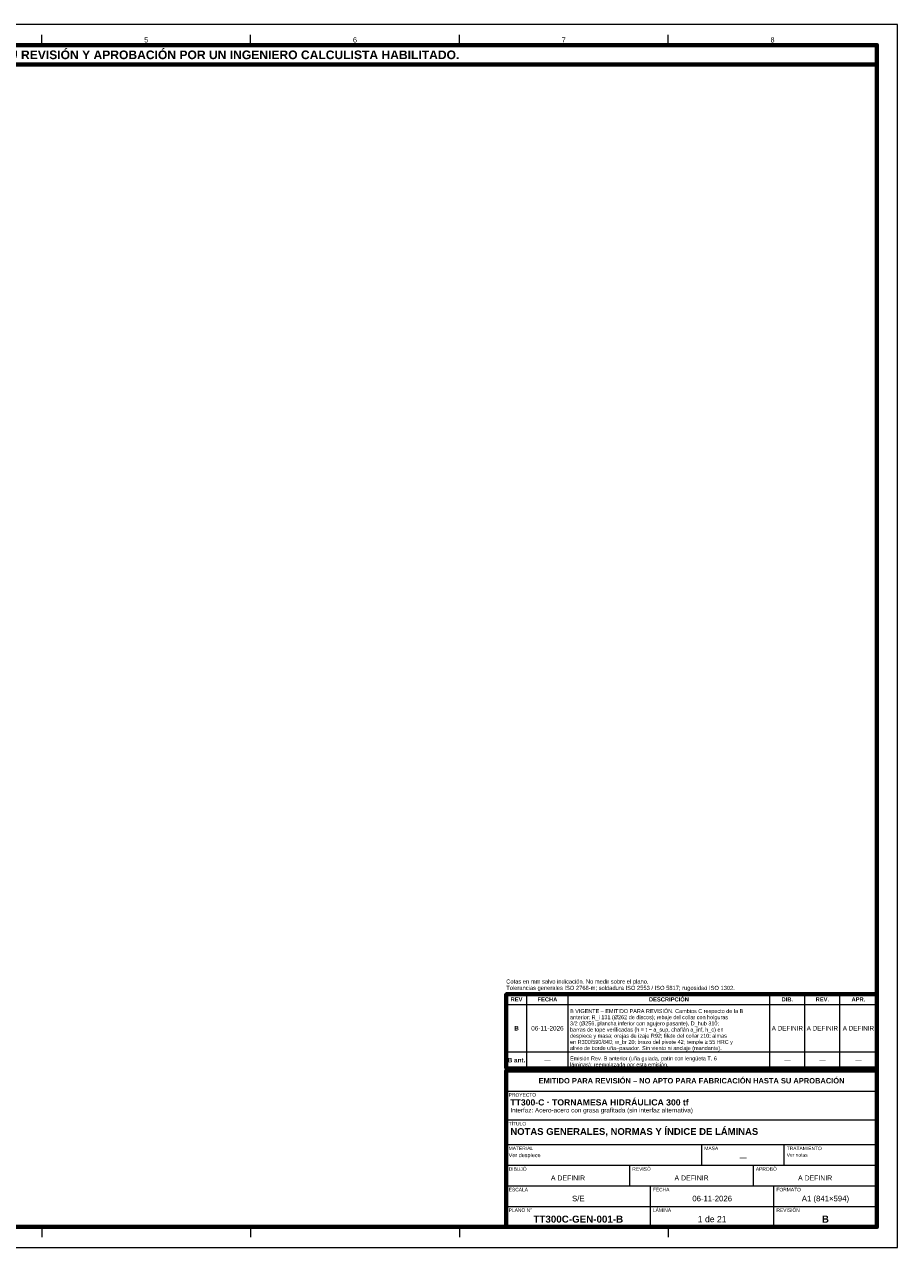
# Model space of a CAD drawing. Header units: millimetres. Extents: x 0 to 841, y 0 to 594.
# Tile 3 of 3: x 417 to 841, y 0 to 594. Entities that reach past the tile are written whole.
import ezdxf
from ezdxf.enums import TextEntityAlignment as Align

# ---------------------------------------------------------------- set-up
doc = ezdxf.new("R2010")
doc.units = ezdxf.units.MM
for name, color, linetype, lineweight in [('FINA', 7, 'CONTINUOUS', 18), ('MARCO', 7, 'CONTINUOUS', 70), ('TXT', 7, 'CONTINUOUS', 25)]:
    doc.layers.add(name, color=color, linetype=linetype, lineweight=lineweight)
doc.styles.add('STD', font='LiberationSans-Regular.ttf')
doc.styles.add('STDB', font='LiberationSans-Bold.ttf')

msp = doc.modelspace()

# ---------------------------------------------------------------- linework, layer by layer
at = {"layer": 'FINA'}
for p, q in [((425.5, 584), (425.5, 589)), ((526.875, 584), (526.875, 589)), ((628.25, 584), (628.25, 589)), ((729.625, 584), (729.625, 589)), ((661, 87), (661, 123)), ((681, 87), (681, 123)), ((779, 87), (779, 123)), ((796, 87), (796, 123)), ((813, 87), (813, 123)), ((651, 118), (831, 118)), ((651, 95), (831, 95)), ((651, 87), (831, 87)), ((651, 86), (831, 86)), ((651, 76), (831, 76)), ((651, 62), (831, 62)), ((651, 50), (831, 50)), ((746, 40), (746, 50)), ((786, 40), (786, 50)), ((651, 40), (831, 40)), ((711, 30), (711, 40)), ((771, 30), (771, 40)), ((651, 30), (831, 30)), ((721, 20), (721, 30)), ((781, 20), (781, 30)), ((651, 20), (831, 20)), ((721, 10), (721, 20)), ((781, 10), (781, 20)), ((425.5, 10), (425.5, 5)), ((526.875, 10), (526.875, 5)), ((628.25, 10), (628.25, 5)), ((729.625, 10), (729.625, 5))]:
    msp.add_line(p, q, dxfattribs=at)
msp.add_lwpolyline([(0, 0), (841, 0), (841, 594), (0, 594)], close=True, dxfattribs=at)
at = {"layer": 'MARCO'}
for points in [[(20, 10), (831, 10), (831, 584), (20, 584)], [(20, 574.5), (831, 574.5), (831, 584), (20, 584)], [(651, 87), (831, 87), (831, 123), (651, 123)], [(651, 10), (831, 10), (831, 86), (651, 86)]]:
    msp.add_lwpolyline(points, close=True, dxfattribs=at)

# ---------------------------------------------------------------- texts
at = {"layer": 'TXT'}
for s, height, style, p in [('ESTOS PLANOS NO SON VÁLIDOS PARA FABRICACIÓN HASTA SU REVISIÓN Y APROBACIÓN POR UN INGENIERO CALCULISTA HABILITADO.', 4.2, 'STDB', (425.5, 579.25)), ('5', 2.5, 'STD', (476.188, 586.5)), ('6', 2.5, 'STD', (577.562, 586.5)), ('7', 2.5, 'STD', (678.938, 586.5)), ('8', 2.5, 'STD', (780.312, 586.5)), ('REV', 2, 'STDB', (656, 120.5)), ('FECHA', 2, 'STDB', (671, 120.5)), ('DESCRIPCIÓN', 2, 'STDB', (730, 120.5)), ('DIB.', 2, 'STDB', (787.5, 120.5)), ('REV.', 2, 'STDB', (804.5, 120.5)), ('APR.', 2, 'STDB', (822, 120.5)), ('B', 2.2, 'STDB', (656, 106.5)), ('06-11-2026', 2.2, 'STD', (671, 106.5)), ('A DEFINIR', 2.2, 'STD', (787.5, 106.5)), ('A DEFINIR', 2.2, 'STD', (804.5, 106.5)), ('A DEFINIR', 2.2, 'STD', (822, 106.5)), ('B ant.', 2.2, 'STDB', (656, 91)), ('—', 2.2, 'STD', (671, 91)), ('—', 2.2, 'STD', (787.5, 91)), ('—', 2.2, 'STD', (804.5, 91)), ('—', 2.2, 'STD', (822, 91)), ('EMITIDO PARA REVISIÓN – NO APTO PARA FABRICACIÓN HASTA SU APROBACIÓN', 2.6, 'STDB', (741, 81)), ('—', 2.4, 'STD', (766, 43.8)), ('A DEFINIR', 2.4, 'STD', (681, 33.8)), ('A DEFINIR', 2.4, 'STD', (741, 33.8)), ('A DEFINIR', 2.4, 'STD', (801, 33.8)), ('S/E', 2.7, 'STD', (686, 23.8)), ('06-11-2026', 2.7, 'STD', (751, 23.8)), ('A1 (841×594)', 2.7, 'STD', (806, 23.8)), ('TT300C-GEN-001-B', 3.4, 'STDB', (686, 13.8)), ('1 de 21', 3, 'STD', (751, 13.8)), ('B', 3.4, 'STDB', (806, 13.8))]:
    msp.add_text(s, height=height, dxfattribs=dict(at, style=style)).set_placement(p, align=Align.MIDDLE_CENTER)
at = {"layer": 'TXT', "style": 'STD'}
for s, p in [('Tolerancias generales ISO 2768-m; soldadura ISO 2553 / ISO 5817; rugosidad ISO 1302.', (651, 124.5)), ('Cotas en mm salvo indicación. No medir sobre el plano.', (651, 127.6))]:
    msp.add_text(s, height=2, dxfattribs=at).set_placement(p, align=Align.BOTTOM_LEFT)
at = {"layer": 'TXT'}
for s, height, style, p in [('anterior: R_i 131 (Ø262 de discos); rebaje del collar con holguras', 1.9, 'STD', (682, 112.8)), ('B VIGENTE – EMITIDO PARA REVISIÓN. Cambios C respecto de la B', 1.9, 'STD', (682, 115.8)), ('3/2 (Ø256, plancha inferior con agujero pasante), D_hub 310;', 1.9, 'STD', (682, 109.8)), ('barras de tope verificadas (h = t − a_sup, chaflán a_inf, h_c) en', 1.9, 'STD', (682, 106.8)), ('despiece y masa; orejas de izaje R92; filete del collar z10; almas', 1.9, 'STD', (682, 103.8)), ('en R300/590/840; w_br 20; brazo del pivote 42; temple ≥ 55 HRC y', 1.9, 'STD', (682, 100.8)), ('alivio de borde uña–pasador. Sin viento ni anclaje (mandante).', 1.9, 'STD', (682, 97.8)), ('láminas); reemplazada por esta emisión.', 1.9, 'STD', (682, 89.8)), ('Emisión Rev. B anterior (uña guiada, patín con lengüeta T, 6', 1.9, 'STD', (682, 92.8)), ('PROYECTO', 1.7, 'STD', (652.2, 75)), ('TT300-C · TORNAMESA HIDRÁULICA 300 tf', 3, 'STDB', (653, 72)), ('Interfaz: Acero-acero con grasa grafitada (sin interfaz alternativa)', 2.2, 'STD', (653, 67.8)), ('TÍTULO', 1.7, 'STD', (652.2, 61)), ('NOTAS GENERALES, NORMAS Y ÍNDICE DE LÁMINAS', 3.3, 'STDB', (653, 58)), ('MATERIAL', 1.7, 'STD', (652.2, 49)), ('MASA', 1.7, 'STD', (747.2, 49)), ('TRATAMIENTO', 1.7, 'STD', (787.2, 49)), ('Ver despiece', 1.9, 'STD', (652.2, 45.8)), ('Ver notas', 1.7, 'STD', (787.2, 45.8)), ('DIBUJÓ', 1.7, 'STD', (652.2, 39)), ('REVISÓ', 1.7, 'STD', (712.2, 39)), ('APROBÓ', 1.7, 'STD', (772.2, 39)), ('ESCALA', 1.7, 'STD', (652.2, 29)), ('FECHA', 1.7, 'STD', (722.2, 29)), ('FORMATO', 1.7, 'STD', (782.2, 29)), ('PLANO N°', 1.7, 'STD', (652.2, 19)), ('LÁMINA', 1.7, 'STD', (722.2, 19)), ('REVISIÓN', 1.7, 'STD', (782.2, 19))]:
    msp.add_text(s, height=height, dxfattribs=dict(at, style=style)).set_placement(p, align=Align.TOP_LEFT)

doc.saveas('drawing.dxf')
